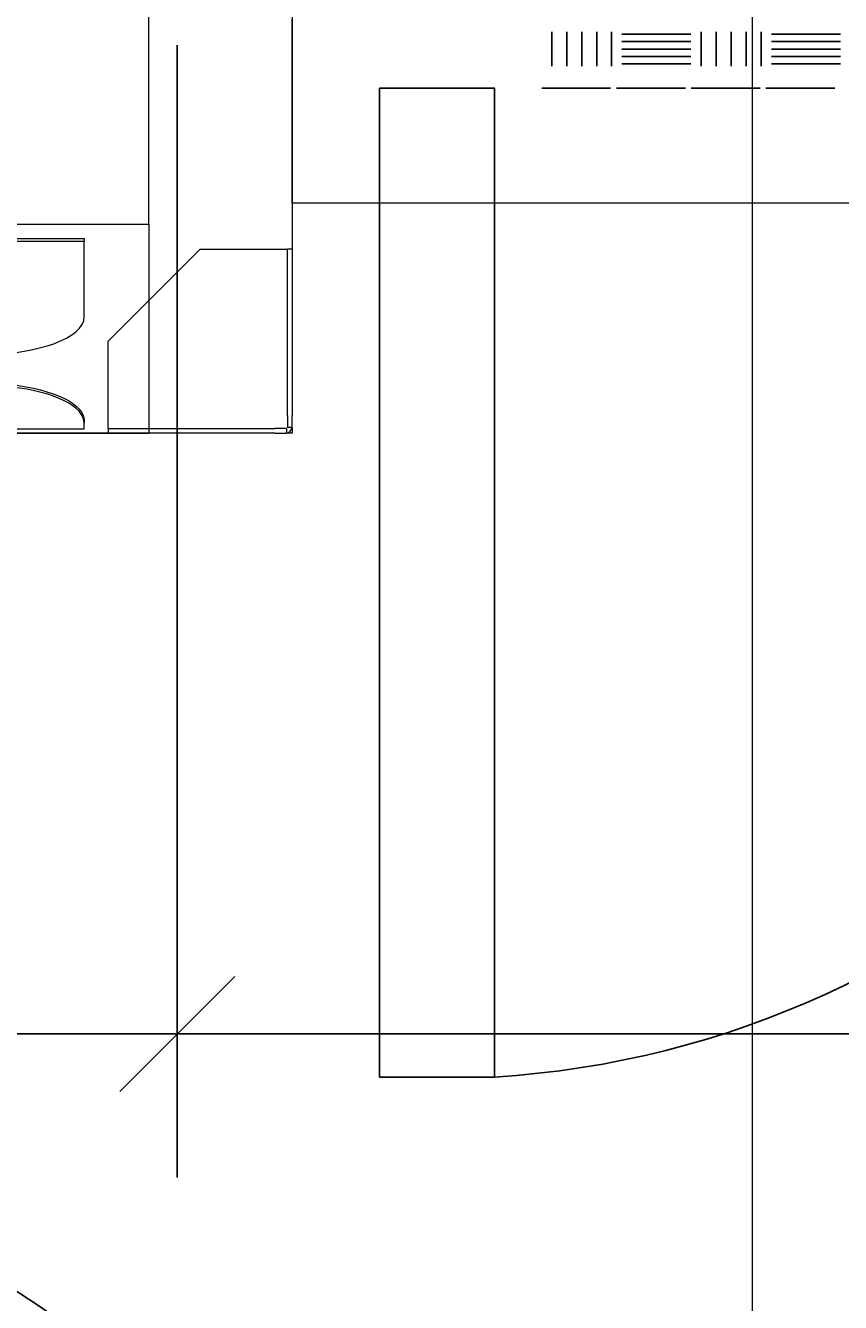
# Model space of a CAD drawing. Header units: millimetres. Extents: x -380244 to 257841, y -4400 to 11650.
# Tile 103 of 140: x 8684 to 9038, y 4052 to 4607. Entities that reach past the tile are written whole.
import ezdxf
from ezdxf.enums import TextEntityAlignment as Align

# ---------------------------------------------------------------- set-up
doc = ezdxf.new("R2010")
doc.units = ezdxf.units.MM
for name, color, linetype in [('Door', 1, 'Continuous'), ('Equip2D', 250, 'Continuous'), ('Equip3D', 7, 'Continuous'), ('EquipAnnot', 5, 'Continuous'), ('Обмер', 6, 'Continuous'), ('Обознач. цехов', 7, 'Continuous'), ('Привязки Вент', 102, 'Continuous'), ('Элемент Модели - Оси', 2, 'Continuous')]:
    doc.layers.add(name, color=color, linetype=linetype)
doc.styles.add('GOST прямой', font='isocpeur.ttf', dxfattribs={"height": 2.5})
doc.styles.add('Размеры', font='txt.shx', dxfattribs={"height": 2.5})
doc.dimstyles.new('Main', dxfattribs={"dimscale": 0, "dimtxt": 2.5, "dimasz": 1, "dimexe": 1.25, "dimexo": 0.625, "dimtad": 1, "dimdec": 1, "dimrnd": 0.5, "dimtxsty": 'Размеры', "dimblk": 'OBLIQUE', "dimcen": 2.5, "dimadec": 0, "dimazin": 0, "dimtfac": 1, "dimtdec": 1, "dimtmove": 1, "dimatfit": 2, "dimfxl": 1, "dimarcsym": 0})

# ---------------------------------------------------------------- blocks, each defined once
blk = doc.blocks.new('A$Cccd9d43c')
at = {"color": 0, "linetype": 'Continuous', "lineweight": 0}
for p, q in [((655.09, -659.09), (655.09, -462.73)), ((463.23, -659.09), (655.09, -659.09)), ((655.09, -659.09), (655.09, -750)), ((453.65, -665.37), (627.04, -665.37)), ((627.04, -665.37), (627.04, -666.42)), ((451.92, -666.42), (627.04, -666.42)), ((627.04, -699.38), (627.04, -666.42)), ((571.69, -748.15), (627.04, -748.15)), ((627.04, -744.59), (627.04, -745.64)), ((627.04, -748.15), (627.04, -745.64)), ((571.69, -750), (655.09, -750))]:
    blk.add_line(p, q, dxfattribs=at)
for centre, start_param, end_param in [((581.58, -699.38), -1.570796, 0), ((581.58, -745.64), 0, 1.260885)]:
    blk.add_ellipse(centre, major_axis=(45.45, 0), ratio=0.363542, start_param=start_param, end_param=end_param, dxfattribs=at)
at = {"color": 0, "linetype": 'Continuous', "lineweight": 0, "extrusion": (1.86877e-16, -1.57001e-16, -1)}
blk.add_ellipse((581.58, -744.59), major_axis=(45.45, 0), ratio=0.363542, start_param=-1.274372, end_param=0, dxfattribs=at)
blk = doc.blocks.new('APRESS45')
at = {"layer": 'Equip2D'}
blk.add_blockref('A$Cccd9d43c', (0, 0), dxfattribs=at)
at = {"layer": 'EquipAnnot', "style": 'GOST прямой', "flags": 1}
for tag, p in [('НАИМЕНОВАНИЕ', (0, 0)), ('ОПИСАНИЕ', (0, -4.75)), ('РАЗМЕРЫ', (0, -9.5)), ('МОЩНОСТЬ', (0, -14.25)), ('НАПРЯЖЕНИЕ', (0, -19)), ('ВЕС', (0, -23.75))]:
    blk.add_attdef(tag, p, '', height=2.5, dxfattribs=at)
at = {"layer": 'EquipAnnot', "style": 'GOST прямой'}
blk.add_attdef('НОМЕР', (344.46, -883.08), '', height=2.5, dxfattribs=at)
blk = doc.blocks.new('A$C437f1ad6')
at = {"color": 0, "linetype": 'Continuous', "lineweight": 0}
for p, q in [((0, -700), (0, -620)), ((1970, -700), (0, -700))]:
    blk.add_line(p, q, dxfattribs=at)
blk = doc.blocks.new('ec_145597')
at = {"layer": 'Door'}
blk.add_lwpolyline([(38, -650), (38, -1080), (88, -1080), (88, -650)], close=True, dxfattribs=at)
blk.add_arc((63, -675), 405.77, 273.5323, 356.4677, dxfattribs=at)
at = {"layer": 'Equip3D', "extrusion": (0, 0.5, 0.866025)}
for p, q in [((112.91, -625.45, 257.9), (112.91, -640.45, 231.92)), ((119.39, -625.45, 257.9), (119.39, -640.45, 231.92)), ((125.96, -625.45, 257.9), (125.96, -640.45, 231.92)), ((132.43, -625.45, 257.9), (132.43, -640.45, 231.92)), ((138.91, -625.45, 257.9), (138.91, -640.45, 231.92)), ((143.41, -626.45, 256.17), (173.41, -626.45, 256.17)), ((177.91, -625.45, 257.9), (177.91, -640.45, 231.92)), ((184.39, -625.45, 257.9), (184.39, -640.45, 231.92)), ((190.96, -625.45, 257.9), (190.96, -640.45, 231.92)), ((197.43, -625.45, 257.9), (197.43, -640.45, 231.92)), ((203.91, -625.45, 257.9), (203.91, -640.45, 231.92)), ((208.41, -626.45, 256.17), (238.41, -626.45, 256.17)), ((143.41, -629.69, 250.56), (173.41, -629.69, 250.56)), ((143.41, -632.93, 244.95), (173.41, -632.93, 244.95)), ((208.41, -629.69, 250.56), (238.41, -629.69, 250.56)), ((208.41, -632.93, 244.95), (238.41, -632.93, 244.95)), ((143.41, -636.21, 239.26), (173.41, -636.21, 239.26)), ((208.41, -636.21, 239.26), (238.41, -636.21, 239.26)), ((143.41, -639.45, 233.65), (173.41, -639.45, 233.65)), ((208.41, -639.45, 233.65), (238.41, -639.45, 233.65))]:
    blk.add_line(p, q, dxfattribs=at)
at = {"layer": 'Equip3D'}
for p, q in [((108.5, -650, 165.06), (138.5, -650, 165.06)), ((108.5, -650, 158.58), (138.5, -650, 158.58)), ((108.5, -650, 152.1), (138.5, -650, 152.1)), ((108.5, -650, 145.54), (138.5, -650, 145.54)), ((108.5, -650, 139.06), (138.5, -650, 139.06)), ((108.5, -650, 100.06), (138.5, -650, 100.06)), ((108.5, -650, 93.58), (138.5, -650, 93.58)), ((108.5, -650, 87.1), (138.5, -650, 87.1)), ((108.5, -650, 80.54), (138.5, -650, 80.54)), ((108.5, -650, 74.06), (138.5, -650, 74.06)), ((110.5, -650, 199.56), (110.5, -650, 169.56)), ((110.5, -650, 134.56), (110.5, -650, 104.56)), ((116.98, -650, 199.56), (116.98, -650, 169.56)), ((116.98, -650, 134.56), (116.98, -650, 104.56)), ((123.54, -650, 199.56), (123.54, -650, 169.56)), ((123.54, -650, 134.56), (123.54, -650, 104.56)), ((130.02, -650, 199.56), (130.02, -650, 169.56)), ((130.02, -650, 134.56), (130.02, -650, 104.56)), ((136.5, -650, 199.56), (136.5, -650, 169.56)), ((136.5, -650, 134.56), (136.5, -650, 104.56)), ((141, -650, 197.56), (171, -650, 197.56)), ((141, -650, 191.08), (171, -650, 191.08)), ((141, -650, 184.6), (171, -650, 184.6)), ((141, -650, 178.04), (171, -650, 178.04)), ((141, -650, 171.56), (171, -650, 171.56)), ((141, -650, 132.56), (171, -650, 132.56)), ((141, -650, 126.08), (171, -650, 126.08)), ((141, -650, 119.6), (171, -650, 119.6)), ((141, -650, 113.04), (171, -650, 113.04)), ((141, -650, 106.56), (171, -650, 106.56)), ((143, -650, 167.06), (143, -650, 137.06)), ((143, -650, 102.06), (143, -650, 72.06)), ((149.48, -650, 167.06), (149.48, -650, 137.06)), ((149.48, -650, 102.06), (149.48, -650, 72.06)), ((156.04, -650, 167.06), (156.04, -650, 137.06)), ((156.04, -650, 102.06), (156.04, -650, 72.06)), ((162.52, -650, 167.06), (162.52, -650, 137.06)), ((162.52, -650, 102.06), (162.52, -650, 72.06)), ((169, -650, 167.06), (169, -650, 137.06)), ((169, -650, 102.06), (169, -650, 72.06)), ((173.5, -650, 165.06), (203.5, -650, 165.06)), ((173.5, -650, 158.58), (203.5, -650, 158.58)), ((173.5, -650, 152.1), (203.5, -650, 152.1)), ((173.5, -650, 145.54), (203.5, -650, 145.54)), ((173.5, -650, 139.06), (203.5, -650, 139.06)), ((173.5, -650, 100.06), (203.5, -650, 100.06)), ((173.5, -650, 93.58), (203.5, -650, 93.58)), ((173.5, -650, 87.1), (203.5, -650, 87.1)), ((173.5, -650, 80.54), (203.5, -650, 80.54)), ((173.5, -650, 74.06), (203.5, -650, 74.06)), ((175.5, -650, 199.56), (175.5, -650, 169.56)), ((175.5, -650, 134.56), (175.5, -650, 104.56)), ((181.98, -650, 199.56), (181.98, -650, 169.56)), ((181.98, -650, 134.56), (181.98, -650, 104.56)), ((188.54, -650, 199.56), (188.54, -650, 169.56)), ((188.54, -650, 134.56), (188.54, -650, 104.56)), ((195.02, -650, 199.56), (195.02, -650, 169.56)), ((195.02, -650, 134.56), (195.02, -650, 104.56)), ((201.5, -650, 199.56), (201.5, -650, 169.56)), ((201.5, -650, 134.56), (201.5, -650, 104.56)), ((206, -650, 197.56), (236, -650, 197.56)), ((206, -650, 191.08), (236, -650, 191.08)), ((206, -650, 184.6), (236, -650, 184.6)), ((206, -650, 178.04), (236, -650, 178.04)), ((206, -650, 171.56), (236, -650, 171.56)), ((206, -650, 132.56), (236, -650, 132.56)), ((206, -650, 126.08), (236, -650, 126.08)), ((206, -650, 119.6), (236, -650, 119.6)), ((206, -650, 113.04), (236, -650, 113.04)), ((206, -650, 106.56), (236, -650, 106.56)), ((208, -650, 167.06), (208, -650, 137.06)), ((208, -650, 102.06), (208, -650, 72.06)), ((214.48, -650, 167.06), (214.48, -650, 137.06)), ((214.48, -650, 102.06), (214.48, -650, 72.06)), ((221.04, -650, 167.06), (221.04, -650, 137.06)), ((221.04, -650, 102.06), (221.04, -650, 72.06)), ((227.52, -650, 167.06), (227.52, -650, 137.06)), ((227.52, -650, 102.06), (227.52, -650, 72.06)), ((234, -650, 167.06), (234, -650, 137.06)), ((234, -650, 102.06), (234, -650, 72.06))]:
    blk.add_line(p, q, dxfattribs=at)
at = {"layer": 'Equip2D'}
blk.add_blockref('A$C437f1ad6', (0, 0), dxfattribs=at)
at = {"layer": 'EquipAnnot', "style": 'GOST прямой', "flags": 1}
for tag, p in [('НАИМЕНОВАНИЕ', (0, 0)), ('ОПИСАНИЕ', (0, -4.75)), ('РАЗМЕРЫ', (0, -9.5)), ('МОЩНОСТЬ', (0, -14.25)), ('НАПРЯЖЕНИЕ', (0, -19))]:
    blk.add_attdef(tag, p, '', height=2.5, dxfattribs=at)
at = {"layer": 'EquipAnnot', "style": 'GOST прямой'}
blk.add_attdef('НОМЕР', (845.88, -820.32), '', height=2.5, dxfattribs=at)
blk = doc.blocks.new('A$Cb88f2651')
at = {"color": 0, "linetype": 'Continuous', "lineweight": 0}
for p, q in [((800, -80), (800, -720)), ((760, -720), (720, -760)), ((760, -720), (798, -720)), ((798, -792.5), (798, -720)), ((800, -720), (798, -720)), ((800, -720), (800, -792.5)), ((720, -798), (720, -760)), ((798, -792.5), (798, -797.5)), ((800, -797.5), (800, -792.5)), ((720, -798), (792.5, -798)), ((720, -798), (720, -800)), ((797.5, -798), (792.5, -798)), ((797.5, -798), (797.5, -800)), ((800, -797.5), (798, -797.5)), ((800, -797.5), (800, -800)), ((720, -800), (80, -800)), ((792.5, -800), (720, -800)), ((792.5, -800), (797.5, -800)), ((800, -800), (797.5, -800))]:
    blk.add_line(p, q, dxfattribs=at)
blk.add_arc((797, -797), 3, 279.5941, 350.4059, dxfattribs=at)
blk = doc.blocks.new('ec_386511')
at = {"layer": 'Equip2D'}
blk.add_blockref('A$Cb88f2651', (0, 0), dxfattribs=at)
at = {"layer": 'EquipAnnot', "style": 'GOST прямой', "flags": 1}
for tag, p in [('НАИМЕНОВАНИЕ', (0, 0)), ('ОПИСАНИЕ', (0, -4.75)), ('РАЗМЕРЫ', (0, -9.5))]:
    blk.add_attdef(tag, p, '', height=2.5, dxfattribs=at)
at = {"layer": 'EquipAnnot', "style": 'GOST прямой'}
blk.add_attdef('НОМЕР', (409.69, -889.22), '', height=2.5, dxfattribs=at)
blk = doc.blocks.new('_Oblique')
at = {"color": 0, "linetype": 'ByBlock', "lineweight": -2}
blk.add_line((-0.5, -0.5), (0.5, 0.5), dxfattribs=at)
blk = doc.blocks.new('*D412')
at = {"layer": 'Defpoints', "color": 0, "transparency": 16777216}
for p in [(8150, 5230), (8750, 4630), (8750, 4168.75)]:
    blk.add_point(p, dxfattribs=at)
at = {"layer": 'Привязки Вент', "color": 0, "lineweight": -2, "transparency": 16777216}
for p, q in [((8150, 5198.75), (8150, 4106.25)), ((8750, 4598.75), (8750, 4106.25)), ((8150, 4168.75), (8750, 4168.75))]:
    blk.add_line(p, q, dxfattribs=at)
at = {"layer": 'Привязки Вент', "color": 0, "lineweight": -2, "transparency": 16777216, "xscale": 50, "yscale": 50, "zscale": 50, "rotation": 180}
blk.add_blockref('_Oblique', (8150, 4168.75), dxfattribs=at)
at = {"layer": 'Привязки Вент', "color": 0, "lineweight": -2, "transparency": 16777216, "xscale": 50, "yscale": 50, "zscale": 50}
blk.add_blockref('_Oblique', (8750, 4168.75), dxfattribs=at)
at = {"layer": 'Привязки Вент', "color": 0, "transparency": 16777216, "insert": (8450, 4262.5), "char_height": 125, "attachment_point": 5, "style": 'Размеры'}
blk.add_mtext('600', dxfattribs=at)
blk = doc.blocks.new('*D413')
at = {"layer": 'Defpoints', "color": 0, "transparency": 16777216}
for p in [(8750, 4630), (11250, 4548.32), (11250, 4168.75)]:
    blk.add_point(p, dxfattribs=at)
at = {"layer": 'Привязки Вент', "color": 0, "lineweight": -2, "transparency": 16777216}
for p, q in [((8750, 4598.75), (8750, 4106.25)), ((11250, 4517.07), (11250, 4106.25)), ((8750, 4168.75), (11250, 4168.75))]:
    blk.add_line(p, q, dxfattribs=at)
at = {"layer": 'Привязки Вент', "color": 0, "lineweight": -2, "transparency": 16777216, "xscale": 50, "yscale": 50, "zscale": 50, "rotation": 180}
blk.add_blockref('_Oblique', (8750, 4168.75), dxfattribs=at)
at = {"layer": 'Привязки Вент', "color": 0, "lineweight": -2, "transparency": 16777216, "xscale": 50, "yscale": 50, "zscale": 50}
blk.add_blockref('_Oblique', (11250, 4168.75), dxfattribs=at)
at = {"layer": 'Привязки Вент', "color": 0, "transparency": 16777216, "insert": (10000, 4262.5), "char_height": 125, "attachment_point": 5, "style": 'Размеры'}
blk.add_mtext('2500', dxfattribs=at)
blk = doc.blocks.new('Экспликация')
at = {"layer": 'Обознач. цехов'}
blk.add_circle((0, 0), 400, dxfattribs=at)
at = {"style": 'GOST прямой', "width": 0.8}
for tag, p in [('НОМЕР_ПОМ.', (0, 0)), ('ИМЯ_ПОМ', (7.4, -514.31)), ('ПЛОЩАДЬ_ПОМ', (4.67, -940.35))]:
    blk.add_attdef(tag, text='', height=250, dxfattribs=at).set_placement(p, align=Align.MIDDLE)

msp = doc.modelspace()

# ---------------------------------------------------------------- linework, layer by layer
at = {"layer": 'Элемент Модели - Оси', "lineweight": 15}
msp.add_line((9000, 10649.58), (9000, -300), dxfattribs=at)

# ---------------------------------------------------------------- block references
for name, p in [('ec_386511', (8000, 5230)), ('ec_145597', (8800, 5230)), ('APRESS45', (8082.54, 5179.98, -150))]:
    msp.add_blockref(name, p)
at = {"layer": 'Обмер'}
msp.add_blockref('Экспликация', (8465.79, 3719.03), dxfattribs=at)

# ---------------------------------------------------------------- dimensions: what is measured, and where the dimension line sits
at = {"layer": 'Привязки Вент'}
for base, p1, p2, picture, middle in [((8750, 4168.75), (8150, 5230), (8750, 4630), '*D412', (8450, 4262.5)), ((11250, 4168.75), (8750, 4630), (11250, 4548.32), '*D413', (10000, 4262.5))]:
    dim = msp.add_linear_dim(base=base, p1=p1, p2=p2, dimstyle='Main', dxfattribs=at)
    dim.commit()
    dim.dimension.update_dxf_attribs({"geometry": picture, "text_midpoint": middle})

doc.saveas('drawing.dxf')
